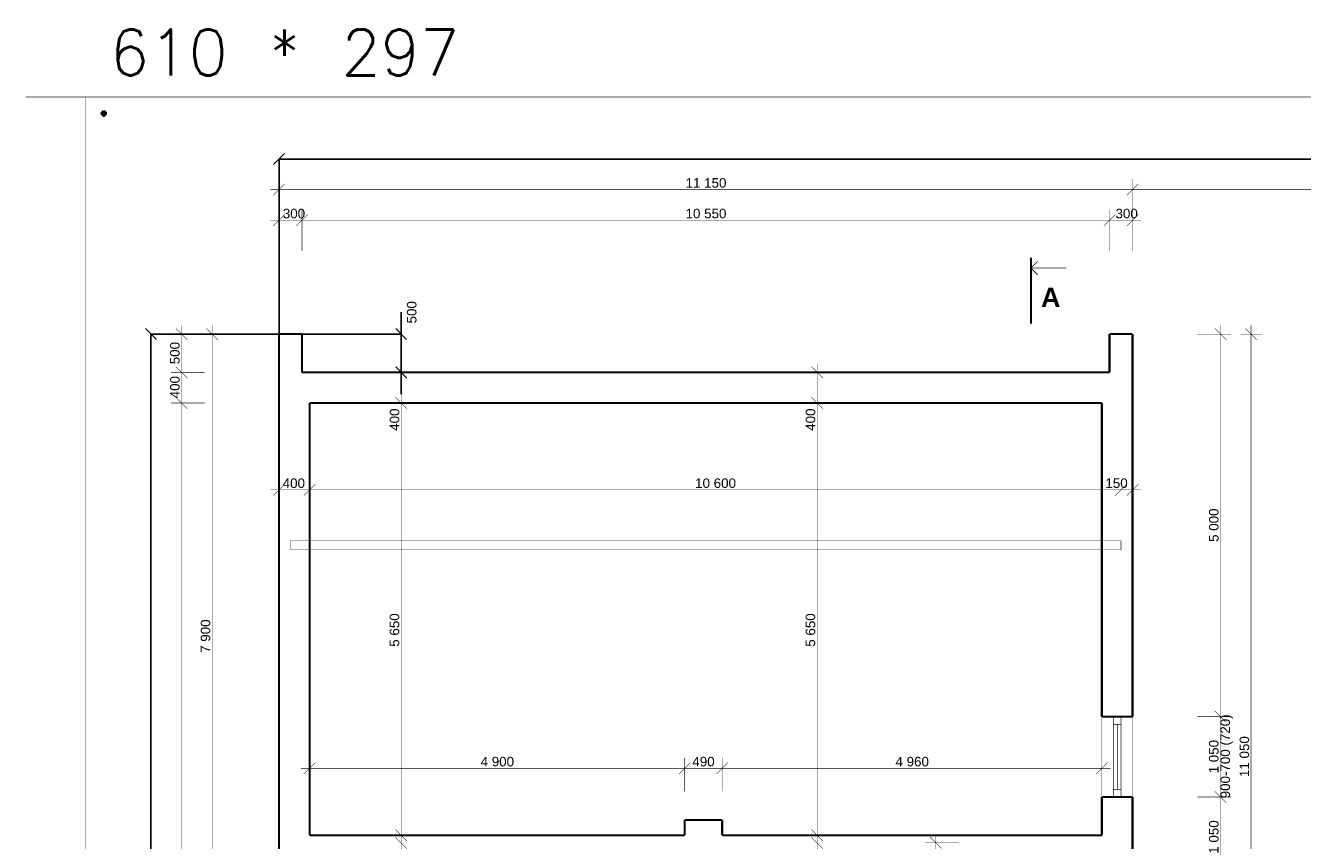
# Model space of a CAD drawing. Extents: x -289843 to 60066, y -44128 to 109843.
# Tile 11 of 61: x -68184 to -51503, y 6864 to 17515. Entities that reach past the tile are written whole.
import ezdxf

# ---------------------------------------------------------------- set-up
doc = ezdxf.new("R2010")
doc.units = 0
doc.header["$MEASUREMENT"] = 0
doc.linetypes.add('TRIPLE_DASHED', pattern=[375, 150, -75, 0, -75, 0, -75])
for name, color, linetype in [('KÓTY', 7, 'Continuous'), ('múry', 7, 'Continuous'), ('REZCIARA', 7, 'Continuous'), ('SHUTTERS', 7, 'Continuous'), ('TEXTY', 7, 'Continuous')]:
    doc.layers.add(name, color=color, linetype=linetype)
doc.layers.add('PO VECI', color=1, linetype='Continuous', lineweight=60)
doc.styles.add('GENERATED_STYLE_1', font='arial.ttf')
doc.styles.get("Standard").update_dxf_attribs({"font": 'txt', "bigfont": 'BIGFONT.SHX'})
doc.dimstyles.new('Dimstyle_D87F', dxfattribs={"dimtxt": 125, "dimasz": 142.5, "dimexe": 0.18, "dimexo": 0.3, "dimgap": 0.09, "dimtad": 1, "dimdec": 0, "dimzin": 0, "dimdsep": 46, "dimtxsty": 'GENERATED_STYLE_1', "dimblk": 'ARROWHEAD_6', "dimblk1": 'ARROWHEAD_6', "dimblk2": 'ARROWHEAD_6', "dimcen": 0.09, "dimclrd": 124, "dimclre": 124, "dimclrt": 124, "dimadec": 0, "dimazin": 0, "dimtfac": 1, "dimtdec": 4, "dimtmove": 0, "dimatfit": 0, "dimfxl": 0, "dimtolj": 1, "dimtzin": 0, "dimarcsym": 0})
doc.dimstyles.new('Dimstyle_DAEE', dxfattribs={"dimtxt": 125, "dimasz": 142.5, "dimexe": 0.18, "dimexo": 0, "dimgap": 0.09, "dimtad": 1, "dimdec": 0, "dimzin": 0, "dimdsep": 46, "dimtxsty": 'GENERATED_STYLE_1', "dimblk": 'ARROWHEAD_6', "dimblk1": 'ARROWHEAD_6', "dimblk2": 'ARROWHEAD_6', "dimcen": 0.09, "dimse1": 1, "dimse2": 1, "dimclrd": 124, "dimclre": 124, "dimclrt": 124, "dimadec": 0, "dimazin": 0, "dimtfac": 1, "dimtdec": 4, "dimtmove": 0, "dimatfit": 0, "dimfxl": 0, "dimtolj": 1, "dimtzin": 0, "dimarcsym": 0})
doc.dimstyles.new('Dimstyle_DBDF', dxfattribs={"dimtxt": 125, "dimasz": 142.5, "dimexe": 0.18, "dimexo": 0.4, "dimgap": 0.09, "dimtad": 1, "dimdec": 0, "dimzin": 0, "dimdsep": 46, "dimtxsty": 'GENERATED_STYLE_1', "dimblk": 'ARROWHEAD_6', "dimblk1": 'ARROWHEAD_6', "dimblk2": 'ARROWHEAD_6', "dimcen": 0.09, "dimclrd": 124, "dimclre": 124, "dimclrt": 124, "dimadec": 0, "dimazin": 0, "dimtfac": 1, "dimtdec": 4, "dimtmove": 0, "dimatfit": 0, "dimfxl": 0, "dimtolj": 1, "dimtzin": 0, "dimarcsym": 0})
doc.dimstyles.new('Dimstyle_DE32', dxfattribs={"dimtxt": 125, "dimasz": 142.5, "dimexe": 0.18, "dimexo": 0.3, "dimgap": 0.09, "dimtad": 1, "dimdec": 0, "dimzin": 0, "dimdsep": 46, "dimtxsty": 'GENERATED_STYLE_1', "dimblk": 'ARROWHEAD_6', "dimblk1": 'ARROWHEAD_6', "dimblk2": 'ARROWHEAD_6', "dimcen": 0.09, "dimse1": 1, "dimse2": 1, "dimclrd": 124, "dimclre": 124, "dimclrt": 124, "dimadec": 0, "dimazin": 0, "dimtfac": 1, "dimtdec": 4, "dimtmove": 0, "dimatfit": 0, "dimfxl": 0, "dimtolj": 1, "dimtzin": 0, "dimarcsym": 0})

# ---------------------------------------------------------------- blocks, each defined once
blk = doc.blocks.new('*D386')
at = {"layer": 'KÓTY', "color": 124, "linetype": 'Continuous', "transparency": 16777216, "const_width": 6.17}
for points in [[(-55991, 2032), (-56432, 2032)], [(-56366, 2107), (-56216, 1957)], [(-56291, 482), (-56291, 2032)], [(-56366, 557), (-56216, 407)], [(-55991, 482), (-56432, 482)], [(-56291, 370), (-56291, 482)]]:
    blk.add_lwpolyline(points, dxfattribs=at)
at = {"layer": 'KÓTY', "color": 124, "transparency": 16777216, "style": 'GENERATED_STYLE_1', "oblique": 0}
for s, p in [('100', (-56137, 1798)), ('1\xa0550', (-56316, 1041))]:
    blk.add_text(s, height=125, rotation=90, dxfattribs=at).set_placement(p)
blk = doc.blocks.new('ARROWHEAD_6')
at = {"color": 0, "linetype": 'Continuous'}
for p, q in [((0, 0), (-1, 0)), ((-0.5, -0.5), (0.5, 0.5))]:
    blk.add_line(p, q, dxfattribs=at)
blk = doc.blocks.new('*D387')
at = {"layer": 'KÓTY', "color": 124, "linetype": 'Continuous', "transparency": 16777216, "const_width": 6.17}
for points in [[(-56366, 2207), (-56216, 2057)], [(-55991, 2132), (-56432, 2132)], [(-55991, 2032), (-56432, 2032)], [(-56366, 2107), (-56216, 1957)], [(-56291, 2032), (-56291, 2132)]]:
    blk.add_lwpolyline(points, dxfattribs=at)
blk = doc.blocks.new('*D388')
at = {"layer": 'KÓTY', "color": 124, "linetype": 'Continuous', "transparency": 16777216, "const_width": 6.17}
for points in [[(-56366, 2207), (-56216, 2057)], [(-55991, 2132), (-56432, 2132)]]:
    blk.add_lwpolyline(points, dxfattribs=at)
blk = doc.blocks.new('*D389')
at = {"layer": 'KÓTY', "color": 124, "linetype": 'Continuous', "transparency": 16777216, "const_width": 6.17}
for points in [[(-56366, 2357), (-56216, 2207)], [(-55991, 2282), (-56432, 2282)], [(-56366, 2207), (-56216, 2057)], [(-56291, 2132), (-56291, 2282)], [(-55991, 2132), (-56432, 2132)]]:
    blk.add_lwpolyline(points, dxfattribs=at)
blk = doc.blocks.new('*D390')
at = {"layer": 'KÓTY', "color": 124, "linetype": 'Continuous', "transparency": 16777216, "const_width": 6.17}
for points in [[(-55991, 4032), (-56432, 4032)], [(-56366, 4107), (-56216, 3957)], [(-56291, 2282), (-56291, 4032)], [(-56366, 2357), (-56216, 2207)], [(-55991, 2282), (-56432, 2282)]]:
    blk.add_lwpolyline(points, dxfattribs=at)
at = {"layer": 'KÓTY', "color": 124, "transparency": 16777216, "style": 'GENERATED_STYLE_1', "oblique": 0}
for s, p in [('1\xa0750', (-56316, 3086)), ('150', (-56316, 2357))]:
    blk.add_text(s, height=125, rotation=90, dxfattribs=at).set_placement(p)
blk = doc.blocks.new('*D391')
at = {"layer": 'KÓTY', "color": 124, "linetype": 'Continuous', "transparency": 16777216, "const_width": 6.17}
for points in [[(-56216, 6757), (-56366, 6907)], [(-56291, 6832), (-56291, 6945)], [(-55991, 6832), (-56432, 6832)], [(-56291, 4032), (-56291, 6832)], [(-55991, 4032), (-56432, 4032)], [(-56366, 4107), (-56216, 3957)]]:
    blk.add_lwpolyline(points, dxfattribs=at)
at = {"layer": 'KÓTY', "color": 124, "transparency": 16777216, "style": 'GENERATED_STYLE_1', "oblique": 0}
blk.add_text('2\xa0800', height=125, rotation=90, dxfattribs=at).set_placement((-56316, 5216))
blk = doc.blocks.new('*D472')
at = {"layer": 'KÓTY', "color": 124, "linetype": 'Continuous', "transparency": 16777216, "const_width": 6.17}
for points in [[(-64985, 15370), (-64873, 15370)], [(-64798, 15445), (-64948, 15295)], [(-64873, 14970), (-64873, 15510)], [(-64873, 15370), (-53723, 15370)], [(-53648, 15445), (-53798, 15295)], [(-53723, 14970), (-53723, 15510)]]:
    blk.add_lwpolyline(points, dxfattribs=at)
at = {"layer": 'KÓTY', "color": 124, "transparency": 16777216, "style": 'GENERATED_STYLE_1', "oblique": 0}
blk.add_text('11\xa0150', height=125, dxfattribs=at).set_placement((-59562, 15395))
blk = doc.blocks.new('*D473')
at = {"layer": 'KÓTY', "color": 124, "linetype": 'Continuous', "transparency": 16777216, "const_width": 6.17}
for points in [[(-53648, 15445), (-53798, 15295)], [(-53723, 14970), (-53723, 15510)], [(-53723, 15370), (-38373, 15370)], [(-38448, 15295), (-38298, 15445)], [(-38373, 14970), (-38373, 15510)], [(-38373, 15370), (-38260, 15370)]]:
    blk.add_lwpolyline(points, dxfattribs=at)
at = {"layer": 'KÓTY', "color": 124, "transparency": 16777216, "style": 'GENERATED_STYLE_1', "oblique": 0}
blk.add_text('15\xa0350', height=125, dxfattribs=at).set_placement((-46312, 15395))
blk = doc.blocks.new('*D475')
at = {"layer": 'KÓTY', "color": 124, "linetype": 'Continuous', "transparency": 16777216, "const_width": 6.17}
for points in [[(-64798, 11521), (-64948, 11371)], [(-64398, 11521), (-64548, 11371)], [(-64985, 11446), (-64873, 11446)], [(-64873, 11446), (-64473, 11446)]]:
    blk.add_lwpolyline(points, dxfattribs=at)
at = {"layer": 'KÓTY', "color": 124, "transparency": 16777216, "style": 'GENERATED_STYLE_1', "oblique": 0}
blk.add_text('400', height=125, dxfattribs=at).set_placement((-64825, 11471))
blk = doc.blocks.new('*D476')
at = {"layer": 'KÓTY', "color": 124, "linetype": 'Continuous', "transparency": 16777216, "const_width": 6.17}
for points in [[(-64398, 11521), (-64548, 11371)], [(-53948, 11371), (-53798, 11521)], [(-64473, 11446), (-53873, 11446)]]:
    blk.add_lwpolyline(points, dxfattribs=at)
at = {"layer": 'KÓTY', "color": 124, "transparency": 16777216, "style": 'GENERATED_STYLE_1', "oblique": 0}
for s, p in [('10\xa0600', (-59437, 11471)), ('150', (-54077, 11471))]:
    blk.add_text(s, height=125, dxfattribs=at).set_placement(p)
blk = doc.blocks.new('*D477')
at = {"layer": 'KÓTY', "color": 124, "linetype": 'Continuous', "transparency": 16777216, "const_width": 6.17}
for points in [[(-53948, 11371), (-53798, 11521)], [(-53648, 11521), (-53798, 11371)], [(-53873, 11446), (-53723, 11446)], [(-53723, 11446), (-53610, 11446)]]:
    blk.add_lwpolyline(points, dxfattribs=at)
blk = doc.blocks.new('*D480')
at = {"layer": 'KÓTY', "color": 124, "linetype": 'Continuous', "transparency": 16777216, "const_width": 6.17}
for points in [[(-65846, 12582), (-66286, 12582)], [(-66221, 12657), (-66071, 12507)], [(-66146, -3168), (-66146, 12582)], [(-65846, -3168), (-66286, -3168)], [(-66221, -3093), (-66071, -3243)]]:
    blk.add_lwpolyline(points, dxfattribs=at)
at = {"layer": 'KÓTY', "color": 124, "transparency": 16777216, "style": 'GENERATED_STYLE_1', "oblique": 0}
blk.add_text('15\xa0750', height=125, rotation=90, dxfattribs=at).set_placement((-66171, 4443))
blk = doc.blocks.new('*D481')
at = {"layer": 'KÓTY', "color": 124, "linetype": 'Continuous', "transparency": 16777216, "const_width": 6.17}
for points in [[(-66221, 13057), (-66071, 12907)], [(-65846, 12982), (-66286, 12982)], [(-66146, 12582), (-66146, 12982)], [(-65846, 12582), (-66286, 12582)], [(-66221, 12657), (-66071, 12507)]]:
    blk.add_lwpolyline(points, dxfattribs=at)
at = {"layer": 'KÓTY', "color": 124, "transparency": 16777216, "style": 'GENERATED_STYLE_1', "oblique": 0}
blk.add_text('400', height=125, rotation=90, dxfattribs=at).set_placement((-66171, 12643))
blk = doc.blocks.new('*D482')
at = {"layer": 'KÓTY', "color": 124, "linetype": 'Continuous', "transparency": 16777216, "const_width": 6.17}
for points in [[(-66071, 13407), (-66221, 13557)], [(-66146, 13482), (-66146, 13595)], [(-65846, 13482), (-66286, 13482)], [(-66146, 12982), (-66146, 13482)], [(-66221, 13057), (-66071, 12907)], [(-65846, 12982), (-66286, 12982)]]:
    blk.add_lwpolyline(points, dxfattribs=at)
at = {"layer": 'KÓTY', "color": 124, "transparency": 16777216, "style": 'GENERATED_STYLE_1', "oblique": 0}
blk.add_text('500', height=125, rotation=90, dxfattribs=at).set_placement((-66171, 13088))
blk = doc.blocks.new('*D484')
at = {"layer": 'Defpoints', "color": 0, "linetype": 'Continuous', "lineweight": 0, "transparency": 16777216}
for p in [(-27223, 15770), (-27223, 13482), (-64873, 4707)]:
    blk.add_point(p, dxfattribs=at)
at = {"layer": 'KÓTY', "color": 124, "linetype": 'Continuous', "lineweight": -2, "transparency": 16777216}
for p, q in [((-64873, 4708), (-64873, 15770)), ((-64730, 15770), (-27365, 15770)), ((-27223, 13483), (-27223, 15770))]:
    blk.add_line(p, q, dxfattribs=at)
at = {"layer": 'KÓTY', "color": 124, "linetype": 'Continuous', "lineweight": -2, "transparency": 16777216, "xscale": 142.5, "yscale": 142.5, "zscale": 142.5, "rotation": 180}
blk.add_blockref('ARROWHEAD_6', (-64873, 15770), dxfattribs=at)
at = {"layer": 'KÓTY', "color": 124, "linetype": 'Continuous', "lineweight": -2, "transparency": 16777216, "xscale": 142.5, "yscale": 142.5, "zscale": 142.5}
blk.add_blockref('ARROWHEAD_6', (-27223, 15770), dxfattribs=at)
at = {"layer": 'KÓTY', "color": 124, "linetype": 'Continuous', "transparency": 16777216, "insert": (-46048, 15834), "char_height": 125, "attachment_point": 5, "style": 'GENERATED_STYLE_1'}
blk.add_mtext('\\A1;37650', dxfattribs=at)
blk = doc.blocks.new('*D485')
at = {"layer": 'Defpoints', "color": 0, "linetype": 'Continuous', "lineweight": 0, "transparency": 16777216}
for p in [(-66546, 13482), (-64873, 13482), (-64873, -3568)]:
    blk.add_point(p, dxfattribs=at)
at = {"layer": 'KÓTY', "color": 124, "linetype": 'Continuous', "lineweight": -2, "transparency": 16777216}
for p, q in [((-64873, 13482), (-66546, 13482)), ((-66546, 13340), (-66546, 5186)), ((-66546, -3425), (-66546, 4728)), ((-64873, -3568), (-66546, -3568))]:
    blk.add_line(p, q, dxfattribs=at)
at = {"layer": 'KÓTY', "color": 124, "linetype": 'Continuous', "lineweight": -2, "transparency": 16777216, "xscale": 142.5, "yscale": 142.5, "zscale": 142.5}
for p, rotation in [((-66546, 13482), 90), ((-66546, -3568), 270)]:
    blk.add_blockref('ARROWHEAD_6', p, dxfattribs=dict(at, rotation=rotation))
at = {"layer": 'KÓTY', "color": 124, "linetype": 'Continuous', "transparency": 16777216, "insert": (-66546, 4957), "char_height": 125, "attachment_point": 5, "rotation": 90, "style": 'GENERATED_STYLE_1'}
blk.add_mtext('\\A1;17050', dxfattribs=at)
blk = doc.blocks.new('*D489')
at = {"layer": 'KÓTY', "color": 124, "linetype": 'Continuous', "transparency": 16777216, "const_width": 6.17}
for points in [[(-52649, 7507), (-52499, 7357)], [(-52434, 7432), (-52874, 7432)], [(-52574, 6382), (-52574, 7432)], [(-52434, 6382), (-52874, 6382)], [(-52649, 6457), (-52499, 6307)]]:
    blk.add_lwpolyline(points, dxfattribs=at)
at = {"layer": 'KÓTY', "color": 124, "transparency": 16777216, "style": 'GENERATED_STYLE_1', "oblique": 0}
blk.add_text('1\xa0050', height=125, rotation=90, dxfattribs=at).set_placement((-52599, 6691))
blk = doc.blocks.new('*D490')
at = {"layer": 'KÓTY', "color": 124, "linetype": 'Continuous', "transparency": 16777216, "const_width": 6.17}
for points in [[(-52649, 8557), (-52499, 8407)], [(-52434, 8482), (-52874, 8482)], [(-52574, 7432), (-52574, 8482)], [(-52649, 7507), (-52499, 7357)], [(-52434, 7432), (-52874, 7432)]]:
    blk.add_lwpolyline(points, dxfattribs=at)
at = {"layer": 'KÓTY', "color": 124, "transparency": 16777216, "style": 'GENERATED_STYLE_1', "oblique": 0}
blk.add_text('1\xa0050', height=125, rotation=90, dxfattribs=at).set_placement((-52599, 7741))
blk = doc.blocks.new('*D491')
at = {"layer": 'KÓTY', "color": 124, "linetype": 'Continuous', "transparency": 16777216, "const_width": 6.17}
for points in [[(-52499, 13407), (-52649, 13557)], [(-52574, 13482), (-52574, 13595)], [(-52434, 13482), (-52874, 13482)], [(-52574, 8482), (-52574, 13482)], [(-52649, 8557), (-52499, 8407)], [(-52434, 8482), (-52874, 8482)]]:
    blk.add_lwpolyline(points, dxfattribs=at)
at = {"layer": 'KÓTY', "color": 124, "transparency": 16777216, "style": 'GENERATED_STYLE_1', "oblique": 0}
blk.add_text('5\xa0000', height=125, rotation=90, dxfattribs=at).set_placement((-52599, 10766))
blk = doc.blocks.new('*D493')
at = {"layer": 'KÓTY', "color": 124, "linetype": 'Continuous', "transparency": 16777216, "const_width": 6.17}
for points in [[(-64398, 7882), (-64548, 7732)], [(-64473, 7507), (-64473, 7948)], [(-59498, 7882), (-59648, 7732)], [(-59573, 7507), (-59573, 7948)], [(-64585, 7807), (-64473, 7807)], [(-64473, 7807), (-59573, 7807)]]:
    blk.add_lwpolyline(points, dxfattribs=at)
at = {"layer": 'KÓTY', "color": 124, "transparency": 16777216, "style": 'GENERATED_STYLE_1', "oblique": 0}
blk.add_text('4\xa0900', height=125, dxfattribs=at).set_placement((-62239, 7832))
blk = doc.blocks.new('*D494')
at = {"layer": 'KÓTY', "color": 124, "linetype": 'Continuous', "transparency": 16777216, "const_width": 6.17}
for points in [[(-59498, 7882), (-59648, 7732)], [(-59573, 7507), (-59573, 7948)], [(-59008, 7882), (-59158, 7732)], [(-59083, 7507), (-59083, 7948)], [(-59573, 7807), (-59083, 7807)]]:
    blk.add_lwpolyline(points, dxfattribs=at)
at = {"layer": 'KÓTY', "color": 124, "transparency": 16777216, "style": 'GENERATED_STYLE_1', "oblique": 0}
blk.add_text('490', height=125, dxfattribs=at).set_placement((-59473, 7832))
blk = doc.blocks.new('*D495')
at = {"layer": 'KÓTY', "color": 124, "linetype": 'Continuous', "transparency": 16777216, "const_width": 6.17}
for points in [[(-59008, 7882), (-59158, 7732)], [(-59083, 7507), (-59083, 7948)], [(-54198, 7732), (-54048, 7882)], [(-54123, 7507), (-54123, 7948)], [(-59083, 7807), (-54123, 7807)], [(-54123, 7807), (-54010, 7807)]]:
    blk.add_lwpolyline(points, dxfattribs=at)
at = {"layer": 'KÓTY', "color": 124, "transparency": 16777216, "style": 'GENERATED_STYLE_1', "oblique": 0}
blk.add_text('4\xa0960', height=125, dxfattribs=at).set_placement((-56819, 7832))
blk = doc.blocks.new('*D496')
at = {"layer": 'Defpoints', "color": 0, "linetype": 'Continuous', "lineweight": 0, "transparency": 16777216}
for p in [(-64573, 13482), (-63277, 13482), (-64573, 12982)]:
    blk.add_point(p, dxfattribs=at)
at = {"layer": 'KÓTY', "color": 124, "linetype": 'Continuous', "lineweight": -2, "transparency": 16777216}
for p, q in [((-63277, 13625), (-63277, 13767)), ((-64573, 13482), (-63277, 13482)), ((-63277, 12982), (-63277, 13482)), ((-64573, 12982), (-63277, 12982)), ((-63277, 12840), (-63277, 12697))]:
    blk.add_line(p, q, dxfattribs=at)
at = {"layer": 'KÓTY', "color": 124, "linetype": 'Continuous', "lineweight": -2, "transparency": 16777216, "xscale": 142.5, "yscale": 142.5, "zscale": 142.5}
for p, rotation in [((-63277, 13482), 270), ((-63277, 12982), 90)]:
    blk.add_blockref('ARROWHEAD_6', p, dxfattribs=dict(at, rotation=rotation))
at = {"layer": 'KÓTY', "color": 124, "linetype": 'Continuous', "transparency": 16777216, "insert": (-63139, 13767), "char_height": 125, "attachment_point": 5, "rotation": 90, "style": 'GENERATED_STYLE_1'}
blk.add_mtext('\\A1;500', dxfattribs=at)
blk = doc.blocks.new('*D506')
at = {"layer": 'KÓTY', "color": 124, "linetype": 'Continuous', "transparency": 16777216, "const_width": 6.17}
for points in [[(-65671, 13407), (-65821, 13557)], [(-65746, 13482), (-65746, 13595)], [(-65446, 13482), (-65886, 13482)], [(-65746, 5582), (-65746, 13482)], [(-65446, 5582), (-65886, 5582)], [(-65821, 5657), (-65671, 5507)], [(-65746, 3482), (-65746, 5582)]]:
    blk.add_lwpolyline(points, dxfattribs=at)
at = {"layer": 'KÓTY', "color": 124, "transparency": 16777216, "style": 'GENERATED_STYLE_1', "oblique": 0}
blk.add_text('7\xa0900', height=125, rotation=90, dxfattribs=at).set_placement((-65771, 9316))
blk = doc.blocks.new('*D511')
at = {"layer": 'KÓTY', "color": 124, "linetype": 'Continuous', "transparency": 16777216, "const_width": 6.17}
for points in [[(-57918, 6907), (-57768, 6757)], [(-57843, 2282), (-57843, 6832)], [(-57918, 2357), (-57768, 2207)]]:
    blk.add_lwpolyline(points, dxfattribs=at)
at = {"layer": 'KÓTY', "color": 124, "transparency": 16777216, "style": 'GENERATED_STYLE_1', "oblique": 0}
for s, p in [('100', (-57868, 6468)), ('4\xa0550', (-57868, 4196))]:
    blk.add_text(s, height=125, rotation=90, dxfattribs=at).set_placement(p)
blk = doc.blocks.new('*D512')
at = {"layer": 'KÓTY', "color": 124, "linetype": 'Continuous', "transparency": 16777216, "const_width": 6.17}
for points in [[(-57918, 7007), (-57768, 6857)], [(-57918, 6907), (-57768, 6757)], [(-57843, 6832), (-57843, 6932)]]:
    blk.add_lwpolyline(points, dxfattribs=at)
blk = doc.blocks.new('*D513')
at = {"layer": 'KÓTY', "color": 124, "linetype": 'Continuous', "transparency": 16777216, "const_width": 6.17}
for points in [[(-57918, 12657), (-57768, 12507)], [(-57843, 6932), (-57843, 12582)], [(-57918, 7007), (-57768, 6857)]]:
    blk.add_lwpolyline(points, dxfattribs=at)
at = {"layer": 'KÓTY', "color": 124, "transparency": 16777216, "style": 'GENERATED_STYLE_1', "oblique": 0}
for s, p in [('400', (-57868, 12218)), ('5\xa0650', (-57868, 9396))]:
    blk.add_text(s, height=125, rotation=90, dxfattribs=at).set_placement(p)
blk = doc.blocks.new('*D514')
at = {"layer": 'KÓTY', "color": 124, "linetype": 'Continuous', "transparency": 16777216, "const_width": 6.17}
for points in [[(-57768, 12907), (-57918, 13057)], [(-57843, 12982), (-57843, 13095)], [(-57843, 12582), (-57843, 12982)], [(-57918, 12657), (-57768, 12507)], [(-57843, 6932), (-57843, 12582)]]:
    blk.add_lwpolyline(points, dxfattribs=at)
blk = doc.blocks.new('*D519')
at = {"layer": 'KÓTY', "color": 124, "linetype": 'Continuous', "transparency": 16777216, "const_width": 6.17}
for points in [[(-63352, 6907), (-63202, 6757)], [(-63277, 2282), (-63277, 6832)], [(-63352, 2357), (-63202, 2207)]]:
    blk.add_lwpolyline(points, dxfattribs=at)
at = {"layer": 'KÓTY', "color": 124, "transparency": 16777216, "style": 'GENERATED_STYLE_1', "oblique": 0}
for s, p in [('100', (-63302, 6468)), ('4\xa0550', (-63302, 4196))]:
    blk.add_text(s, height=125, rotation=90, dxfattribs=at).set_placement(p)
blk = doc.blocks.new('*D520')
at = {"layer": 'KÓTY', "color": 124, "linetype": 'Continuous', "transparency": 16777216, "const_width": 6.17}
for points in [[(-63352, 7007), (-63202, 6857)], [(-63352, 6907), (-63202, 6757)], [(-63277, 6832), (-63277, 6932)]]:
    blk.add_lwpolyline(points, dxfattribs=at)
blk = doc.blocks.new('*D521')
at = {"layer": 'KÓTY', "color": 124, "linetype": 'Continuous', "transparency": 16777216, "const_width": 6.17}
for points in [[(-63352, 12657), (-63202, 12507)], [(-63277, 6932), (-63277, 12582)], [(-63352, 7007), (-63202, 6857)]]:
    blk.add_lwpolyline(points, dxfattribs=at)
at = {"layer": 'KÓTY', "color": 124, "transparency": 16777216, "style": 'GENERATED_STYLE_1', "oblique": 0}
for s, p in [('400', (-63302, 12218)), ('5\xa0650', (-63302, 9396))]:
    blk.add_text(s, height=125, rotation=90, dxfattribs=at).set_placement(p)
blk = doc.blocks.new('*D522')
at = {"layer": 'KÓTY', "color": 124, "linetype": 'Continuous', "transparency": 16777216, "const_width": 6.17}
for points in [[(-63202, 12907), (-63352, 13057)], [(-63277, 12982), (-63277, 13095)], [(-63277, 12582), (-63277, 12982)], [(-63352, 12657), (-63202, 12507)], [(-63277, 6932), (-63277, 12582)]]:
    blk.add_lwpolyline(points, dxfattribs=at)
blk = doc.blocks.new('*D564')
at = {"layer": 'KÓTY', "color": 124, "linetype": 'Continuous', "transparency": 16777216, "const_width": 6.17}
for points in [[(-64798, 15045), (-64948, 14895)], [(-64873, 14570), (-64873, 15110)], [(-64498, 15045), (-64648, 14895)], [(-64573, 14570), (-64573, 15110)], [(-64985, 14970), (-64873, 14970)], [(-64873, 14970), (-64573, 14970)]]:
    blk.add_lwpolyline(points, dxfattribs=at)
at = {"layer": 'KÓTY', "color": 124, "transparency": 16777216, "style": 'GENERATED_STYLE_1', "oblique": 0}
blk.add_text('300', height=125, dxfattribs=at).set_placement((-64823, 14995))
blk = doc.blocks.new('*D565')
at = {"layer": 'KÓTY', "color": 124, "linetype": 'Continuous', "transparency": 16777216, "const_width": 6.17}
for points in [[(-64498, 15045), (-64648, 14895)], [(-64573, 14570), (-64573, 15110)], [(-53948, 15045), (-54098, 14895)], [(-54023, 14570), (-54023, 15110)], [(-64573, 14970), (-54023, 14970)]]:
    blk.add_lwpolyline(points, dxfattribs=at)
at = {"layer": 'KÓTY', "color": 124, "transparency": 16777216, "style": 'GENERATED_STYLE_1', "oblique": 0}
blk.add_text('10\xa0550', height=125, dxfattribs=at).set_placement((-59562, 14995))
blk = doc.blocks.new('*D566')
at = {"layer": 'KÓTY', "color": 124, "linetype": 'Continuous', "transparency": 16777216, "const_width": 6.17}
for points in [[(-53948, 15045), (-54098, 14895)], [(-54023, 14570), (-54023, 15110)], [(-53798, 14895), (-53648, 15045)], [(-53723, 14570), (-53723, 15110)], [(-54023, 14970), (-53723, 14970)], [(-53723, 14970), (-53610, 14970)]]:
    blk.add_lwpolyline(points, dxfattribs=at)
at = {"layer": 'KÓTY', "color": 124, "transparency": 16777216, "style": 'GENERATED_STYLE_1', "oblique": 0}
blk.add_text('300', height=125, dxfattribs=at).set_placement((-53945, 14995))
blk = doc.blocks.new('*D578')
at = {"layer": 'KÓTY', "color": 124, "linetype": 'Continuous', "transparency": 16777216, "const_width": 6.17}
for points in [[(-52099, 13407), (-52249, 13557)], [(-52174, 13482), (-52174, 13595)], [(-52033, 13482), (-52314, 13482)], [(-52174, 2432), (-52174, 13482)], [(-52249, 2507), (-52099, 2357)], [(-52033, 2432), (-52314, 2432)]]:
    blk.add_lwpolyline(points, dxfattribs=at)
at = {"layer": 'KÓTY', "color": 124, "transparency": 16777216, "style": 'GENERATED_STYLE_1', "oblique": 0}
blk.add_text('11\xa0050', height=125, rotation=90, dxfattribs=at).set_placement((-52199, 7693))
blk = doc.blocks.new('*D599')
at = {"layer": 'KÓTY', "color": 124, "linetype": 'Continuous', "transparency": 16777216, "const_width": 6.17}
for points in [[(-55723, 3355), (-55873, 3205)], [(-55473, 3355), (-55623, 3205)], [(-55910, 3280), (-55798, 3280)], [(-55798, 3280), (-55548, 3280)]]:
    blk.add_lwpolyline(points, dxfattribs=at)
at = {"layer": 'KÓTY', "color": 124, "transparency": 16777216, "style": 'GENERATED_STYLE_1', "oblique": 0}
blk.add_text('250', height=125, dxfattribs=at).set_placement((-55751, 3305))
blk = doc.blocks.new('*D600')
at = {"layer": 'KÓTY', "color": 124, "linetype": 'Continuous', "transparency": 16777216, "const_width": 6.17}
for points in [[(-55473, 3355), (-55623, 3205)], [(-54048, 3355), (-54198, 3205)], [(-55548, 3280), (-54123, 3280)]]:
    blk.add_lwpolyline(points, dxfattribs=at)
at = {"layer": 'KÓTY', "color": 124, "transparency": 16777216, "style": 'GENERATED_STYLE_1', "oblique": 0}
blk.add_text('1\xa0425', height=125, dxfattribs=at).set_placement((-55052, 3305))
blk = doc.blocks.new('*D601')
at = {"layer": 'KÓTY', "color": 124, "linetype": 'Continuous', "transparency": 16777216, "const_width": 6.17}
for points in [[(-54048, 3355), (-54198, 3205)], [(-53798, 3205), (-53648, 3355)], [(-54123, 3280), (-53723, 3280)], [(-53723, 3280), (-53610, 3280)]]:
    blk.add_lwpolyline(points, dxfattribs=at)
at = {"layer": 'KÓTY', "color": 124, "transparency": 16777216, "style": 'GENERATED_STYLE_1', "oblique": 0}
blk.add_text('400', height=125, dxfattribs=at).set_placement((-54074, 3305))
blk = doc.blocks.new('W_Pivot_Hung_70_1040')
at = {"color": 0, "linetype": 'ByBlock', "const_width": 8.82}
for points in [[(-525, 0), (525, 0)], [(-425, 0), (-425, -100)], [(425, 0), (425, -100)], [(-525, -100), (525, -100)], [(-425, -50), (425, -50)], [(-425, -50), (425, -50)]]:
    blk.add_lwpolyline(points, dxfattribs=at)
blk = doc.blocks.new('DIM_2016', base_point=(-56290.9, 2032.2))
at = {"layer": 'KÓTY', "color": 124, "linetype": 'Continuous'}
for base, p1, p2, picture, middle in [((-56290.9, 2032.2), (-55798, 4032.2), (-53723, 6832.2), '*D391', (-56378.4, 5264.3)), ((-56290.9, 2032.2), (-64873, 2132.2), (-55798, 2282.2), '*D389', (-56378.4, 2405.4)), ((-56290.8940359, 2032.1556185), (-55797.9636147, 2132.1556185), (-64872.9636147, 2132.1556185), '*D388', (-56522.1440439, 2132.1556153)), ((-56290.9, 2032.2), (-56273, 482.2), (-55798, 2032.2), '*D386', (-56378.4, 1089.3))]:
    dim = blk.add_linear_dim(base=base, p1=p1, p2=p2, angle=90, dimstyle='Dimstyle_D87F', dxfattribs=at)
    dim.commit()
    dim.dimension.update_dxf_attribs({"geometry": picture, "text_midpoint": middle, "text_rotation": 90})
for p1, p2, picture, middle in [((-55798, 2282.2), (-55798, 4032.2), '*D390', (-56378.4, 3133.9)), ((-55798, 2032.2), (-55798, 2132.2), '*D387', (-56199.2, 1845.9))]:
    dim = blk.add_aligned_dim(p1=p1, p2=p2, distance=492.9, dimstyle='Dimstyle_D87F', dxfattribs=at)
    dim.commit()
    dim.dimension.update_dxf_attribs({"geometry": picture, "text_midpoint": middle, "text_rotation": 90})
blk = doc.blocks.new('DIM_2025', base_point=(-53723, 15369.6))
at = {"layer": 'KÓTY', "color": 124, "linetype": 'Continuous'}
for p1, p2, picture, middle in [((-64873, 4707.2), (-53723, -1367.8), '*D472', (-59465.8, 15457.1)), ((-53723, -1367.8), (-38373, 13482.2), '*D473', (-46215.8, 15457.1))]:
    dim = blk.add_linear_dim(base=(-53723, 15369.6), p1=p1, p2=p2, dimstyle='Dimstyle_DBDF', dxfattribs=at)
    dim.commit()
    dim.dimension.update_dxf_attribs({"geometry": picture, "text_midpoint": middle})
blk = doc.blocks.new('DIM_2026', base_point=(-64473, 11445.5))
at = {"layer": 'KÓTY', "color": 124, "linetype": 'Continuous'}
for p1, p2, distance, picture, middle in [((-64873, 4707.2), (-64473, 4707.2), 6738.4, '*D475', (-64777.1, 11533)), ((-53873, -1367.8), (-53723, -1367.8), 12813.4, '*D477', (-54029.2, 11533))]:
    dim = blk.add_aligned_dim(p1=p1, p2=p2, distance=distance, dimstyle='Dimstyle_DAEE', dxfattribs=at)
    dim.commit()
    dim.dimension.update_dxf_attribs({"geometry": picture, "text_midpoint": middle})
dim = blk.add_linear_dim(base=(-64473, 11445.5), p1=(-64473, 4707.2), p2=(-53873, -1367.8), dimstyle='Dimstyle_DAEE', dxfattribs=at)
dim.commit()
dim.dimension.update_dxf_attribs({"geometry": '*D476', "text_midpoint": (-59340.8, 11533)})
blk = doc.blocks.new('DIM_2027', base_point=(-66145.7, -3167.8))
at = {"layer": 'KÓTY', "color": 124, "linetype": 'Continuous'}
for p1, p2, distance, picture, middle in [((-64873, 12982.2), (-64873, 13482.2), 1272.7, '*D482', (-66233.2, 13135.7)), ((-64473, -3167.8), (-64473, 12582.2), 1672.7, '*D480', (-66233.2, 4539.3))]:
    dim = blk.add_aligned_dim(p1=p1, p2=p2, distance=distance, dimstyle='Dimstyle_D87F', dxfattribs=at)
    dim.commit()
    dim.dimension.update_dxf_attribs({"geometry": picture, "text_midpoint": middle, "text_rotation": 90})
dim = blk.add_linear_dim(base=(-66145.7, -3167.8), p1=(-64473, 12582.2), p2=(-64873, 12982.2), angle=90, dimstyle='Dimstyle_D87F', dxfattribs=at)
dim.commit()
dim.dimension.update_dxf_attribs({"geometry": '*D481', "text_midpoint": (-66233.2, 12691.6), "text_rotation": 90})
blk = doc.blocks.new('DIM_2031', base_point=(-52574.1, 4282.2))
at = {"layer": 'KÓTY', "color": 124, "linetype": 'Continuous'}
for p1, p2, picture, middle in [((-53723, 8482.1), (-53723, 13482.2), '*D491', (-52661.6, 10814.3)), ((-53723, 7432.1), (-53723, 8482.1), '*D490', (-52661.6, 7789.3)), ((-53723, 6382.2), (-53723, 7432.1), '*D489', (-52661.6, 6739.3))]:
    dim = blk.add_aligned_dim(p1=p1, p2=p2, distance=-1148.8, dimstyle='Dimstyle_D87F', dxfattribs=at)
    dim.commit()
    dim.dimension.update_dxf_attribs({"geometry": picture, "text_midpoint": middle, "text_rotation": 90})
blk = doc.blocks.new('DIM_2032', base_point=(-59573, 7807.4))
at = {"layer": 'KÓTY', "color": 124, "linetype": 'Continuous'}
for p1, p2, picture, middle in [((-64473, 6932.2), (-59573, 6882.2), '*D493', (-62190.8, 7894.9)), ((-59083, 6882.2), (-54123, 6932.2), '*D495', (-56770.8, 7894.9))]:
    dim = blk.add_linear_dim(base=(-59573, 7807.4), p1=p1, p2=p2, dimstyle='Dimstyle_D87F', dxfattribs=at)
    dim.commit()
    dim.dimension.update_dxf_attribs({"geometry": picture, "text_midpoint": middle})
dim = blk.add_aligned_dim(p1=(-59573, 6882.2), p2=(-59083, 6882.2), distance=925.2, dimstyle='Dimstyle_D87F', dxfattribs=at)
dim.commit()
dim.dimension.update_dxf_attribs({"geometry": '*D494', "text_midpoint": (-59424.4, 7894.9)})
blk = doc.blocks.new('DIM_2035', base_point=(-65745.7, -2017.8))
at = {"layer": 'KÓTY', "color": 124, "linetype": 'Continuous'}
dim = blk.add_aligned_dim(p1=(-64873, 5582.1), p2=(-64873, 13482.2), distance=872.7, dimstyle='Dimstyle_D87F', dxfattribs=at)
dim.commit()
dim.dimension.update_dxf_attribs({"geometry": '*D506', "text_midpoint": (-65833.2, 9364.3), "text_rotation": 90})
blk = doc.blocks.new('DIM_2036', base_point=(-57843.2, -3167.8))
at = {"layer": 'KÓTY', "color": 124, "linetype": 'Continuous'}
for p1, p2, picture, middle in [((-59298, 12582.2), (-59298, 12982.2), '*D514', (-57930.7, 12266.1)), ((-59298, 6932.2), (-59298, 12582.2), '*D513', (-57930.7, 9444.7)), ((-59298, 6832.2), (-59298, 6932.2), '*D512', (-57930.7, 6516.1))]:
    dim = blk.add_aligned_dim(p1=p1, p2=p2, distance=-1454.8, dimstyle='Dimstyle_DAEE', dxfattribs=at)
    dim.commit()
    dim.dimension.update_dxf_attribs({"geometry": picture, "text_midpoint": middle, "text_rotation": 90})
dim = blk.add_linear_dim(base=(-57843.2, -3167.8), p1=(-64473, 2282.2), p2=(-59298, 6832.2), angle=90, dimstyle='Dimstyle_DAEE', dxfattribs=at)
dim.commit()
dim.dimension.update_dxf_attribs({"geometry": '*D511', "text_midpoint": (-57930.7, 4244.7), "text_rotation": 90})
blk = doc.blocks.new('DIM_2037', base_point=(-63277.2, -3167.8))
at = {"layer": 'KÓTY', "color": 124, "linetype": 'Continuous'}
dim = blk.add_aligned_dim(p1=(-59298, 12582.2), p2=(-59298, 12982.2), distance=3979.3, dimstyle='Dimstyle_DAEE', dxfattribs=at)
dim.commit()
dim.dimension.update_dxf_attribs({"geometry": '*D522', "text_midpoint": (-63364.7, 12266.1), "text_rotation": 90})
for p1, p2, picture, middle in [((-64473, 6932.2), (-59298, 12582.2), '*D521', (-63364.7, 9444.7)), ((-64873, 6832.2), (-64473, 6932.2), '*D520', (-63364.7, 6516.1)), ((-64473, 2282.2), (-64873, 6832.2), '*D519', (-63364.7, 4244.7))]:
    dim = blk.add_linear_dim(base=(-63277.2, -3167.8), p1=p1, p2=p2, angle=90, dimstyle='Dimstyle_DAEE', dxfattribs=at)
    dim.commit()
    dim.dimension.update_dxf_attribs({"geometry": picture, "text_midpoint": middle, "text_rotation": 90})
blk = doc.blocks.new('DIM_2047', base_point=(-64573, 14969.6))
at = {"layer": 'KÓTY', "color": 124, "linetype": 'Continuous'}
for p1, p2, picture, middle in [((-64873, 4707.2), (-64573, 13482.2), '*D564', (-64774.4, 15057.1)), ((-54023, 13482.2), (-53723, -1367.8), '*D566', (-53896.5, 15057.1))]:
    dim = blk.add_linear_dim(base=(-64573, 14969.6), p1=p1, p2=p2, dimstyle='Dimstyle_DBDF', dxfattribs=at)
    dim.commit()
    dim.dimension.update_dxf_attribs({"geometry": picture, "text_midpoint": middle})
dim = blk.add_aligned_dim(p1=(-64573, 13482.2), p2=(-54023, 13482.2), distance=1487.4, dimstyle='Dimstyle_DBDF', dxfattribs=at)
dim.commit()
dim.dimension.update_dxf_attribs({"geometry": '*D565', "text_midpoint": (-59465.8, 15057.1)})
blk = doc.blocks.new('DIM_2049', base_point=(-52173.8, -3367.8))
at = {"layer": 'KÓTY', "color": 124, "linetype": 'Continuous'}
dim = blk.add_linear_dim(base=(-52173.8, -3367.8), p1=(-46048, 2432.2), p2=(-53723, 13482.2), angle=90, dimstyle='Dimstyle_DBDF', dxfattribs=at)
dim.commit()
dim.dimension.update_dxf_attribs({"geometry": '*D578', "text_midpoint": (-52261.3, 7789.3), "text_rotation": 90})
blk = doc.blocks.new('DIM_2051', base_point=(-55548, 3279.5))
at = {"layer": 'KÓTY', "color": 124, "linetype": 'Continuous'}
dim = blk.add_linear_dim(base=(-55548, 3279.5), p1=(-55548, 3032.2), p2=(-54123, 7507.2), dimstyle='Dimstyle_DE32', dxfattribs=at)
dim.commit()
dim.dimension.update_dxf_attribs({"geometry": '*D600', "text_midpoint": (-55003.3, 3367)})
for p1, p2, distance, picture, middle in [((-54123, 7507.2), (-53723, 7507.2), -4227.6, '*D601', (-54025.6, 3367)), ((-55798, 3032.2), (-55548, 3032.2), 247.4, '*D599', (-55703.2, 3367))]:
    dim = blk.add_aligned_dim(p1=p1, p2=p2, distance=distance, dimstyle='Dimstyle_DE32', dxfattribs=at)
    dim.commit()
    dim.dimension.update_dxf_attribs({"geometry": picture, "text_midpoint": middle})

msp = doc.modelspace()

# ---------------------------------------------------------------- linework, layer by layer
at = {"color": 154, "linetype": 'Continuous', "lineweight": 0, "const_width": 7}
for points in [[(-54123, 8482.1), (-54123, 7432.1)], [(-53723, 7432.1), (-53723, 8482.1)]]:
    msp.add_lwpolyline(points, dxfattribs=at)
at = {"layer": 'múry', "color": 7, "linetype": 'Continuous', "const_width": 6}
for points in [[(-4005, 16580), (-68181.3, 16580)], [(-67402.2, -7613.1), (-67402.2, 16580)]]:
    msp.add_lwpolyline(points, dxfattribs=at)
at = {"layer": 'múry', "color": 7, "linetype": 'Continuous', "lineweight": 0, "const_width": 27.5}
for points in [[(-64873, 13482.2), (-64873, 12982.2)], [(-64573, 13482.2), (-64873, 13482.2)], [(-64573, 12982.2), (-64573, 13482.2)], [(-54023, 13482.2), (-54023, 12982.2)], [(-53723, 13482.2), (-54023, 13482.2)], [(-53723, 12982.2), (-53723, 13482.2)], [(-64873, 12982.2), (-64873, 5582.1)], [(-54023, 12982.2), (-64573, 12982.2)], [(-53723, 8482.1), (-53723, 12982.2)], [(-64473, 6932.2), (-64473, 12582.2)], [(-64473, 12582.2), (-54123, 12582.2)], [(-54123, 12582.2), (-54123, 8482.1)], [(-53723, 8482.1), (-54123, 8482.1)], [(-53723, 7432.1), (-54123, 7432.1)], [(-54123, 7432.1), (-54123, 6932.2)], [(-53723, 6382.2), (-53723, 7432.1)], [(-59573, 7132.2), (-59573, 6932.2)], [(-59083, 7132.2), (-59573, 7132.2)], [(-59083, 6932.2), (-59083, 7132.2)], [(-59573, 6932.2), (-64473, 6932.2)], [(-54123, 6932.2), (-59083, 6932.2)]]:
    msp.add_lwpolyline(points, dxfattribs=at)
at = {"layer": 'REZCIARA', "color": 7, "linetype": 'TRIPLE_DASHED', "const_width": 27.5}
msp.add_lwpolyline([(-55050.3, 13619.1), (-55050.3, 14482.8)], dxfattribs=at)
at = {"layer": 'REZCIARA', "color": 7, "linetype": 'Continuous', "const_width": 11}
for points in [[(-55050.3, 14344.9), (-54961.9, 14433.3)], [(-55050.3, 14344.9), (-54961.9, 14256.6)], [(-55050.3, 14344.9), (-54587.7, 14344.9)]]:
    msp.add_lwpolyline(points, dxfattribs=at)
at = {"layer": 'SHUTTERS', "color": 7, "linetype": 'Continuous', "const_width": 6}
for points in [[(-64723, 10781.2), (-64723, 10661.2)], [(-53873, 10781.2), (-64723, 10781.2)], [(-53873, 10781.2), (-53873, 10661.2)], [(-53873, 10661.2), (-64723, 10661.2)]]:
    msp.add_lwpolyline(points, dxfattribs=at)

# ---------------------------------------------------------------- block references
at = {"layer": 'KÓTY', "color": 7, "linetype": 'Continuous'}
for name, p in [('DIM_2025', (-53723, 15369.6)), ('DIM_2047', (-64573, 14969.6)), ('DIM_2027', (-66145.7, -3167.8)), ('DIM_2035', (-65745.7, -2017.8)), ('DIM_2049', (-52173.8, -3367.8)), ('DIM_2031', (-52574.1, 4282.2)), ('DIM_2037', (-63277.2, -3167.8)), ('DIM_2036', (-57843.2, -3167.8)), ('DIM_2026', (-64473, 11445.5)), ('DIM_2032', (-59573, 7807.4)), ('DIM_2051', (-55548, 3279.5)), ('DIM_2016', (-56290.9, 2032.2))]:
    msp.add_blockref(name, p, dxfattribs=at)
at = {"layer": 'múry', "color": 7, "linetype": 'Continuous', "lineweight": 0, "xscale": -1, "rotation": 270}
msp.add_blockref('W_Pivot_Hung_70_1040', (-53873, 7957.1), dxfattribs=at)

# ---------------------------------------------------------------- texts
at = {"layer": 'PO VECI', "ltscale": 30}
msp.add_text('610 * 297', height=600, dxfattribs=at).set_placement((-67083.5, 16863.2))
at = {"layer": 'PO VECI', "color": 1, "ltscale": 30}
msp.add_text('.', height=600, dxfattribs=at).set_placement((-67290.4, 16338.6))
at = {"layer": 'REZCIARA', "color": 7, "insert": (-54917.7, 13837.3), "char_height": 250, "width": 247.5, "attachment_point": 7, "style": 'GENERATED_STYLE_1'}
msp.add_mtext('{\\fArial CE|b1|i0|c238|p34;A}', dxfattribs=at)
at = {"layer": 'TEXTY', "color": 7, "insert": (-52574.1, 7963.5), "char_height": 125, "width": 1489.635, "attachment_point": 2, "rotation": 90, "style": 'GENERATED_STYLE_1'}
msp.add_mtext('{\\fArial CE|b0|i0|c238|p34;900-700 (720)}', dxfattribs=at)

# ---------------------------------------------------------------- dimensions: what is measured, and where the dimension line sits
at = {"layer": 'KÓTY', "color": 7, "linetype": 'Continuous'}
dim = msp.add_linear_dim(base=(-27223, 15769.6), p1=(-64873, 4707.2), p2=(-27223, 13482.2), dimstyle='Dimstyle_DBDF', dxfattribs=at)
dim.commit()
dim.dimension.update_dxf_attribs({"geometry": '*D484', "text_midpoint": (-46048, 15833.5)})
for p1, p2, distance, dimstyle, picture, middle in [((-64573, 12982.2), (-64573, 13482.2), -1295.7, 'Dimstyle_DBDF', '*D496', (-63139.3, 13767.2)), ((-64873, -3567.8), (-64873, 13482.2), 1672.7, 'Dimstyle_D87F', '*D485', (-66545.7, 4957.2))]:
    dim = msp.add_aligned_dim(p1=p1, p2=p2, distance=distance, dimstyle=dimstyle, dxfattribs=at)
    dim.commit()
    dim.dimension.update_dxf_attribs({"geometry": picture, "text_midpoint": middle, "text_rotation": 90})

doc.saveas('drawing.dxf')
